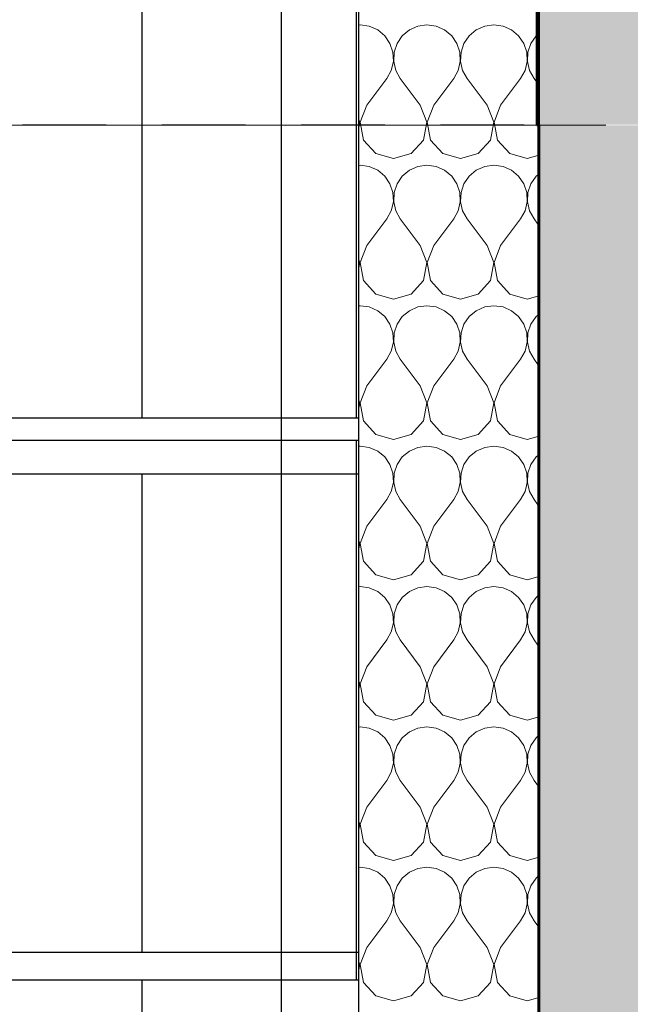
# Model space of a CAD drawing. Header units: millimetres. Extents: x -36478 to 31050, y -14815 to 11827.
# Tile 29 of 256: x -9905 to -9358, y 2391 to 3275. Entities that reach past the tile are written whole.
import ezdxf

# ---------------------------------------------------------------- set-up
doc = ezdxf.new("R2010")
doc.units = ezdxf.units.MM
doc.header["$MEASUREMENT"] = 0
doc.linetypes.add('Wipeout_Contour', pattern=[1000, 0, -1000])
doc.linetypes.add('Čárkovaná S', pattern=[125, 75, -50])
for name, color, linetype in [('2D prvky - obecné', 7, 'Continuous'), ('Konstrukce - nosné', 7, 'Continuous'), ('Konstrukce – Dělicí čáry vrstev', 7, 'Continuous'), ('Nové_0', 7, 'Continuous'), ('Nové_3D prvky fasada stavajici', 7, 'Continuous'), ('Nové_Konstrukce - krov', 7, 'Continuous'), ('Nové_Konstrukce - nosné', 7, 'Continuous'), ('Nové_Výplně - Povrchové', 7, 'Continuous'), ('Nové_Výplně – Řezové', 7, 'Continuous'), ('Výplně – Řezové', 7, 'Continuous')]:
    doc.layers.add(name, color=color, linetype=linetype)

# ---------------------------------------------------------------- blocks, each defined once
blk = doc.blocks.new('*X9')
at = {"layer": 'Nové_Výplně – Řezové', "color": 1, "linetype": 'Continuous', "lineweight": 13}
for p, q in [((-9600, 3270), (-9601.31, 3269.82)), ((-9591.8, 3268.86), (-9600, 3270)), ((-9540, 3270), (-9548.2, 3268.86)), ((-9531.8, 3268.86), (-9540, 3270)), ((-9480, 3270), (-9488.2, 3268.86)), ((-9471.8, 3268.86), (-9480, 3270)), ((-9584.23, 3265.52), (-9591.8, 3268.86)), ((-9577.85, 3260.24), (-9584.23, 3265.52)), ((-9555.77, 3265.52), (-9562.15, 3260.24)), ((-9548.2, 3268.86), (-9555.77, 3265.52)), ((-9524.23, 3265.52), (-9531.8, 3268.86)), ((-9517.85, 3260.24), (-9524.23, 3265.52)), ((-9495.77, 3265.52), (-9502.15, 3260.24)), ((-9488.2, 3268.86), (-9495.77, 3265.52)), ((-9464.23, 3265.52), (-9471.8, 3268.86)), ((-9457.85, 3260.24), (-9464.23, 3265.52)), ((-9440.5, 3261.61), (-9442.15, 3260.24)), ((-9573.17, 3253.42), (-9577.85, 3260.24)), ((-9570.52, 3245.57), (-9573.17, 3253.42)), ((-9566.83, 3253.42), (-9569.48, 3245.57)), ((-9562.15, 3260.24), (-9566.83, 3253.42)), ((-9513.17, 3253.42), (-9517.85, 3260.24)), ((-9510.52, 3245.57), (-9513.17, 3253.42)), ((-9506.83, 3253.42), (-9509.48, 3245.57)), ((-9502.15, 3260.24), (-9506.83, 3253.42)), ((-9453.17, 3253.42), (-9457.85, 3260.24)), ((-9450.52, 3245.57), (-9453.17, 3253.42)), ((-9446.83, 3253.42), (-9449.48, 3245.57)), ((-9442.15, 3260.24), (-9446.83, 3253.42)), ((-9570.12, 3237.31), (-9570.52, 3245.57)), ((-9569.48, 3245.57), (-9569.88, 3237.31)), ((-9510.12, 3237.31), (-9510.52, 3245.57)), ((-9509.48, 3245.57), (-9509.88, 3237.31)), ((-9450.12, 3237.31), (-9450.52, 3245.57)), ((-9449.48, 3245.57), (-9449.88, 3237.31)), ((-9571.99, 3229.24), (-9570.12, 3237.31)), ((-9569.88, 3237.31), (-9568.01, 3229.24)), ((-9511.99, 3229.24), (-9510.12, 3237.31)), ((-9509.88, 3237.31), (-9508.01, 3229.24)), ((-9451.99, 3229.24), (-9450.12, 3237.31)), ((-9449.88, 3237.31), (-9448.01, 3229.24)), ((-9576, 3222), (-9571.99, 3229.24)), ((-9568.01, 3229.24), (-9564, 3222)), ((-9516, 3222), (-9511.99, 3229.24)), ((-9508.01, 3229.24), (-9504, 3222)), ((-9456, 3222), (-9451.99, 3229.24)), ((-9448.01, 3229.24), (-9444, 3222)), ((-9594, 3198), (-9576, 3222)), ((-9546, 3198), (-9564, 3222)), ((-9534, 3198), (-9516, 3222)), ((-9486, 3198), (-9504, 3222)), ((-9474, 3198), (-9456, 3222)), ((-9440.5, 3217.33), (-9444, 3222)), ((-9594, 3198), (-9599.88, 3182.69)), ((-9540.12, 3182.69), (-9546, 3198)), ((-9534, 3198), (-9539.88, 3182.69)), ((-9480.12, 3182.69), (-9486, 3198)), ((-9474, 3198), (-9479.88, 3182.69)), ((-9600.12, 3182.69), (-9601.31, 3185.8)), ((-9601.31, 3176.38), (-9600.12, 3182.69)), ((-9599.88, 3182.69), (-9596.83, 3166.58)), ((-9543.17, 3166.58), (-9540.12, 3182.69)), ((-9539.88, 3182.69), (-9536.83, 3166.58)), ((-9483.17, 3166.58), (-9480.12, 3182.69)), ((-9479.88, 3182.69), (-9476.83, 3166.58)), ((-9596.83, 3166.58), (-9585.77, 3154.48)), ((-9554.23, 3154.48), (-9543.17, 3166.58)), ((-9536.83, 3166.58), (-9525.77, 3154.48)), ((-9494.23, 3154.48), (-9483.17, 3166.58)), ((-9476.83, 3166.58), (-9465.77, 3154.48)), ((-9585.77, 3154.48), (-9570, 3150)), ((-9570, 3150), (-9554.23, 3154.48)), ((-9525.77, 3154.48), (-9510, 3150)), ((-9510, 3150), (-9494.23, 3154.48)), ((-9465.77, 3154.48), (-9450, 3150)), ((-9450, 3150), (-9440.5, 3152.7)), ((-9600, 3144), (-9601.31, 3143.82)), ((-9591.8, 3142.86), (-9600, 3144)), ((-9584.23, 3139.52), (-9591.8, 3142.86)), ((-9577.85, 3134.24), (-9584.23, 3139.52)), ((-9555.77, 3139.52), (-9562.15, 3134.24)), ((-9548.2, 3142.86), (-9555.77, 3139.52)), ((-9540, 3144), (-9548.2, 3142.86)), ((-9531.8, 3142.86), (-9540, 3144)), ((-9524.23, 3139.52), (-9531.8, 3142.86)), ((-9517.85, 3134.24), (-9524.23, 3139.52)), ((-9495.77, 3139.52), (-9502.15, 3134.24)), ((-9488.2, 3142.86), (-9495.77, 3139.52)), ((-9480, 3144), (-9488.2, 3142.86)), ((-9471.8, 3142.86), (-9480, 3144)), ((-9464.23, 3139.52), (-9471.8, 3142.86)), ((-9457.85, 3134.24), (-9464.23, 3139.52)), ((-9573.17, 3127.42), (-9577.85, 3134.24)), ((-9562.15, 3134.24), (-9566.83, 3127.42)), ((-9513.17, 3127.42), (-9517.85, 3134.24)), ((-9502.15, 3134.24), (-9506.83, 3127.42)), ((-9453.17, 3127.42), (-9457.85, 3134.24)), ((-9442.15, 3134.24), (-9446.83, 3127.42)), ((-9440.5, 3135.61), (-9442.15, 3134.24)), ((-9570.52, 3119.57), (-9573.17, 3127.42)), ((-9570.12, 3111.31), (-9570.52, 3119.57)), ((-9569.48, 3119.57), (-9569.88, 3111.31)), ((-9566.83, 3127.42), (-9569.48, 3119.57)), ((-9510.52, 3119.57), (-9513.17, 3127.42)), ((-9510.12, 3111.31), (-9510.52, 3119.57)), ((-9509.48, 3119.57), (-9509.88, 3111.31)), ((-9506.83, 3127.42), (-9509.48, 3119.57)), ((-9450.52, 3119.57), (-9453.17, 3127.42)), ((-9450.12, 3111.31), (-9450.52, 3119.57)), ((-9449.48, 3119.57), (-9449.88, 3111.31)), ((-9446.83, 3127.42), (-9449.48, 3119.57)), ((-9571.99, 3103.24), (-9570.12, 3111.31)), ((-9569.88, 3111.31), (-9568.01, 3103.24)), ((-9511.99, 3103.24), (-9510.12, 3111.31)), ((-9509.88, 3111.31), (-9508.01, 3103.24)), ((-9451.99, 3103.24), (-9450.12, 3111.31)), ((-9449.88, 3111.31), (-9448.01, 3103.24)), ((-9576, 3096), (-9571.99, 3103.24)), ((-9568.01, 3103.24), (-9564, 3096)), ((-9516, 3096), (-9511.99, 3103.24)), ((-9508.01, 3103.24), (-9504, 3096)), ((-9456, 3096), (-9451.99, 3103.24)), ((-9448.01, 3103.24), (-9444, 3096)), ((-9594, 3072), (-9576, 3096)), ((-9546, 3072), (-9564, 3096)), ((-9534, 3072), (-9516, 3096)), ((-9486, 3072), (-9504, 3096)), ((-9474, 3072), (-9456, 3096)), ((-9440.5, 3091.33), (-9444, 3096)), ((-9594, 3072), (-9599.88, 3056.69)), ((-9540.12, 3056.69), (-9546, 3072)), ((-9534, 3072), (-9539.88, 3056.69)), ((-9480.12, 3056.69), (-9486, 3072)), ((-9474, 3072), (-9479.88, 3056.69)), ((-9600.12, 3056.69), (-9601.31, 3059.8)), ((-9601.31, 3050.38), (-9600.12, 3056.69)), ((-9599.88, 3056.69), (-9596.83, 3040.58)), ((-9543.17, 3040.58), (-9540.12, 3056.69)), ((-9539.88, 3056.69), (-9536.83, 3040.58)), ((-9483.17, 3040.58), (-9480.12, 3056.69)), ((-9479.88, 3056.69), (-9476.83, 3040.58)), ((-9596.83, 3040.58), (-9585.77, 3028.48)), ((-9554.23, 3028.48), (-9543.17, 3040.58)), ((-9536.83, 3040.58), (-9525.77, 3028.48)), ((-9494.23, 3028.48), (-9483.17, 3040.58)), ((-9476.83, 3040.58), (-9465.77, 3028.48)), ((-9585.77, 3028.48), (-9570, 3024)), ((-9570, 3024), (-9554.23, 3028.48)), ((-9525.77, 3028.48), (-9510, 3024)), ((-9510, 3024), (-9494.23, 3028.48)), ((-9465.77, 3028.48), (-9450, 3024)), ((-9450, 3024), (-9440.5, 3026.7)), ((-9600, 3018), (-9601.31, 3017.82)), ((-9591.8, 3016.86), (-9600, 3018)), ((-9584.23, 3013.52), (-9591.8, 3016.86)), ((-9577.85, 3008.24), (-9584.23, 3013.52)), ((-9555.77, 3013.52), (-9562.15, 3008.24)), ((-9548.2, 3016.86), (-9555.77, 3013.52)), ((-9540, 3018), (-9548.2, 3016.86)), ((-9531.8, 3016.86), (-9540, 3018)), ((-9524.23, 3013.52), (-9531.8, 3016.86)), ((-9517.85, 3008.24), (-9524.23, 3013.52)), ((-9495.77, 3013.52), (-9502.15, 3008.24)), ((-9488.2, 3016.86), (-9495.77, 3013.52)), ((-9480, 3018), (-9488.2, 3016.86)), ((-9471.8, 3016.86), (-9480, 3018)), ((-9464.23, 3013.52), (-9471.8, 3016.86)), ((-9457.85, 3008.24), (-9464.23, 3013.52)), ((-9573.17, 3001.42), (-9577.85, 3008.24)), ((-9562.15, 3008.24), (-9566.83, 3001.42)), ((-9513.17, 3001.42), (-9517.85, 3008.24)), ((-9502.15, 3008.24), (-9506.83, 3001.42)), ((-9453.17, 3001.42), (-9457.85, 3008.24)), ((-9442.15, 3008.24), (-9446.83, 3001.42)), ((-9440.5, 3009.61), (-9442.15, 3008.24)), ((-9570.52, 2993.57), (-9573.17, 3001.42)), ((-9566.83, 3001.42), (-9569.48, 2993.57)), ((-9510.52, 2993.57), (-9513.17, 3001.42)), ((-9506.83, 3001.42), (-9509.48, 2993.57)), ((-9450.52, 2993.57), (-9453.17, 3001.42)), ((-9446.83, 3001.42), (-9449.48, 2993.57)), ((-9570.12, 2985.31), (-9570.52, 2993.57)), ((-9569.48, 2993.57), (-9569.88, 2985.31)), ((-9510.12, 2985.31), (-9510.52, 2993.57)), ((-9509.48, 2993.57), (-9509.88, 2985.31)), ((-9450.12, 2985.31), (-9450.52, 2993.57)), ((-9449.48, 2993.57), (-9449.88, 2985.31)), ((-9571.99, 2977.24), (-9570.12, 2985.31)), ((-9569.88, 2985.31), (-9568.01, 2977.24)), ((-9511.99, 2977.24), (-9510.12, 2985.31)), ((-9509.88, 2985.31), (-9508.01, 2977.24)), ((-9451.99, 2977.24), (-9450.12, 2985.31)), ((-9449.88, 2985.31), (-9448.01, 2977.24)), ((-9594, 2946), (-9576, 2970)), ((-9576, 2970), (-9571.99, 2977.24)), ((-9568.01, 2977.24), (-9564, 2970)), ((-9546, 2946), (-9564, 2970)), ((-9534, 2946), (-9516, 2970)), ((-9516, 2970), (-9511.99, 2977.24)), ((-9508.01, 2977.24), (-9504, 2970)), ((-9486, 2946), (-9504, 2970)), ((-9474, 2946), (-9456, 2970)), ((-9456, 2970), (-9451.99, 2977.24)), ((-9448.01, 2977.24), (-9444, 2970)), ((-9440.5, 2965.33), (-9444, 2970)), ((-9594, 2946), (-9599.88, 2930.69)), ((-9540.12, 2930.69), (-9546, 2946)), ((-9534, 2946), (-9539.88, 2930.69)), ((-9480.12, 2930.69), (-9486, 2946)), ((-9474, 2946), (-9479.88, 2930.69)), ((-9600.12, 2930.69), (-9601.31, 2933.8)), ((-9601.31, 2924.38), (-9600.12, 2930.69)), ((-9599.88, 2930.69), (-9596.83, 2914.58)), ((-9543.17, 2914.58), (-9540.12, 2930.69)), ((-9539.88, 2930.69), (-9536.83, 2914.58)), ((-9483.17, 2914.58), (-9480.12, 2930.69)), ((-9479.88, 2930.69), (-9476.83, 2914.58)), ((-9596.83, 2914.58), (-9585.77, 2902.48)), ((-9554.23, 2902.48), (-9543.17, 2914.58)), ((-9536.83, 2914.58), (-9525.77, 2902.48)), ((-9494.23, 2902.48), (-9483.17, 2914.58)), ((-9476.83, 2914.58), (-9465.77, 2902.48)), ((-9585.77, 2902.48), (-9570, 2898)), ((-9570, 2898), (-9554.23, 2902.48)), ((-9525.77, 2902.48), (-9510, 2898)), ((-9510, 2898), (-9494.23, 2902.48)), ((-9465.77, 2902.48), (-9450, 2898)), ((-9450, 2898), (-9440.5, 2900.7)), ((-9600, 2892), (-9601.31, 2891.82)), ((-9591.8, 2890.86), (-9600, 2892)), ((-9584.23, 2887.52), (-9591.8, 2890.86)), ((-9548.2, 2890.86), (-9555.77, 2887.52)), ((-9540, 2892), (-9548.2, 2890.86)), ((-9531.8, 2890.86), (-9540, 2892)), ((-9524.23, 2887.52), (-9531.8, 2890.86)), ((-9488.2, 2890.86), (-9495.77, 2887.52)), ((-9480, 2892), (-9488.2, 2890.86)), ((-9471.8, 2890.86), (-9480, 2892)), ((-9464.23, 2887.52), (-9471.8, 2890.86)), ((-9577.85, 2882.24), (-9584.23, 2887.52)), ((-9573.17, 2875.42), (-9577.85, 2882.24)), ((-9562.15, 2882.24), (-9566.83, 2875.42)), ((-9555.77, 2887.52), (-9562.15, 2882.24)), ((-9517.85, 2882.24), (-9524.23, 2887.52)), ((-9513.17, 2875.42), (-9517.85, 2882.24)), ((-9502.15, 2882.24), (-9506.83, 2875.42)), ((-9495.77, 2887.52), (-9502.15, 2882.24)), ((-9457.85, 2882.24), (-9464.23, 2887.52)), ((-9453.17, 2875.42), (-9457.85, 2882.24)), ((-9442.15, 2882.24), (-9446.83, 2875.42)), ((-9440.5, 2883.61), (-9442.15, 2882.24)), ((-9570.52, 2867.57), (-9573.17, 2875.42)), ((-9566.83, 2875.42), (-9569.48, 2867.57)), ((-9510.52, 2867.57), (-9513.17, 2875.42)), ((-9506.83, 2875.42), (-9509.48, 2867.57)), ((-9450.52, 2867.57), (-9453.17, 2875.42)), ((-9446.83, 2875.42), (-9449.48, 2867.57)), ((-9570.12, 2859.31), (-9570.52, 2867.57)), ((-9569.48, 2867.57), (-9569.88, 2859.31)), ((-9510.12, 2859.31), (-9510.52, 2867.57)), ((-9509.48, 2867.57), (-9509.88, 2859.31)), ((-9450.12, 2859.31), (-9450.52, 2867.57)), ((-9449.48, 2867.57), (-9449.88, 2859.31)), ((-9571.99, 2851.24), (-9570.12, 2859.31)), ((-9569.88, 2859.31), (-9568.01, 2851.24)), ((-9511.99, 2851.24), (-9510.12, 2859.31)), ((-9509.88, 2859.31), (-9508.01, 2851.24)), ((-9451.99, 2851.24), (-9450.12, 2859.31)), ((-9449.88, 2859.31), (-9448.01, 2851.24)), ((-9576, 2844), (-9571.99, 2851.24)), ((-9568.01, 2851.24), (-9564, 2844)), ((-9516, 2844), (-9511.99, 2851.24)), ((-9508.01, 2851.24), (-9504, 2844)), ((-9456, 2844), (-9451.99, 2851.24)), ((-9448.01, 2851.24), (-9444, 2844)), ((-9594, 2820), (-9576, 2844)), ((-9546, 2820), (-9564, 2844)), ((-9534, 2820), (-9516, 2844)), ((-9486, 2820), (-9504, 2844)), ((-9474, 2820), (-9456, 2844)), ((-9440.5, 2839.33), (-9444, 2844)), ((-9594, 2820), (-9599.88, 2804.69)), ((-9540.12, 2804.69), (-9546, 2820)), ((-9534, 2820), (-9539.88, 2804.69)), ((-9480.12, 2804.69), (-9486, 2820)), ((-9474, 2820), (-9479.88, 2804.69)), ((-9600.12, 2804.69), (-9601.31, 2807.8)), ((-9601.31, 2798.38), (-9600.12, 2804.69)), ((-9599.88, 2804.69), (-9596.83, 2788.58)), ((-9543.17, 2788.58), (-9540.12, 2804.69)), ((-9539.88, 2804.69), (-9536.83, 2788.58)), ((-9483.17, 2788.58), (-9480.12, 2804.69)), ((-9479.88, 2804.69), (-9476.83, 2788.58)), ((-9596.83, 2788.58), (-9585.77, 2776.48)), ((-9554.23, 2776.48), (-9543.17, 2788.58)), ((-9536.83, 2788.58), (-9525.77, 2776.48)), ((-9494.23, 2776.48), (-9483.17, 2788.58)), ((-9476.83, 2788.58), (-9465.77, 2776.48)), ((-9585.77, 2776.48), (-9570, 2772)), ((-9570, 2772), (-9554.23, 2776.48)), ((-9525.77, 2776.48), (-9510, 2772)), ((-9510, 2772), (-9494.23, 2776.48)), ((-9465.77, 2776.48), (-9450, 2772)), ((-9600, 2766), (-9601.31, 2765.82)), ((-9591.8, 2764.86), (-9600, 2766)), ((-9540, 2766), (-9548.2, 2764.86)), ((-9531.8, 2764.86), (-9540, 2766)), ((-9480, 2766), (-9488.2, 2764.86)), ((-9471.8, 2764.86), (-9480, 2766)), ((-9450, 2772), (-9440.5, 2774.7)), ((-9584.23, 2761.52), (-9591.8, 2764.86)), ((-9577.85, 2756.24), (-9584.23, 2761.52)), ((-9555.77, 2761.52), (-9562.15, 2756.24)), ((-9548.2, 2764.86), (-9555.77, 2761.52)), ((-9524.23, 2761.52), (-9531.8, 2764.86)), ((-9517.85, 2756.24), (-9524.23, 2761.52)), ((-9495.77, 2761.52), (-9502.15, 2756.24)), ((-9488.2, 2764.86), (-9495.77, 2761.52)), ((-9464.23, 2761.52), (-9471.8, 2764.86)), ((-9457.85, 2756.24), (-9464.23, 2761.52)), ((-9440.5, 2757.61), (-9442.15, 2756.24)), ((-9573.17, 2749.42), (-9577.85, 2756.24)), ((-9570.52, 2741.57), (-9573.17, 2749.42)), ((-9566.83, 2749.42), (-9569.48, 2741.57)), ((-9562.15, 2756.24), (-9566.83, 2749.42)), ((-9513.17, 2749.42), (-9517.85, 2756.24)), ((-9510.52, 2741.57), (-9513.17, 2749.42)), ((-9506.83, 2749.42), (-9509.48, 2741.57)), ((-9502.15, 2756.24), (-9506.83, 2749.42)), ((-9453.17, 2749.42), (-9457.85, 2756.24)), ((-9450.52, 2741.57), (-9453.17, 2749.42)), ((-9446.83, 2749.42), (-9449.48, 2741.57)), ((-9442.15, 2756.24), (-9446.83, 2749.42)), ((-9570.12, 2733.31), (-9570.52, 2741.57)), ((-9569.48, 2741.57), (-9569.88, 2733.31)), ((-9510.12, 2733.31), (-9510.52, 2741.57)), ((-9509.48, 2741.57), (-9509.88, 2733.31)), ((-9450.12, 2733.31), (-9450.52, 2741.57)), ((-9449.48, 2741.57), (-9449.88, 2733.31)), ((-9571.99, 2725.24), (-9570.12, 2733.31)), ((-9569.88, 2733.31), (-9568.01, 2725.24)), ((-9511.99, 2725.24), (-9510.12, 2733.31)), ((-9509.88, 2733.31), (-9508.01, 2725.24)), ((-9451.99, 2725.24), (-9450.12, 2733.31)), ((-9449.88, 2733.31), (-9448.01, 2725.24)), ((-9576, 2718), (-9571.99, 2725.24)), ((-9568.01, 2725.24), (-9564, 2718)), ((-9516, 2718), (-9511.99, 2725.24)), ((-9508.01, 2725.24), (-9504, 2718)), ((-9456, 2718), (-9451.99, 2725.24)), ((-9448.01, 2725.24), (-9444, 2718)), ((-9594, 2694), (-9576, 2718)), ((-9546, 2694), (-9564, 2718)), ((-9534, 2694), (-9516, 2718)), ((-9486, 2694), (-9504, 2718)), ((-9474, 2694), (-9456, 2718)), ((-9440.5, 2713.33), (-9444, 2718)), ((-9594, 2694), (-9599.88, 2678.69)), ((-9540.12, 2678.69), (-9546, 2694)), ((-9534, 2694), (-9539.88, 2678.69)), ((-9480.12, 2678.69), (-9486, 2694)), ((-9474, 2694), (-9479.88, 2678.69)), ((-9600.12, 2678.69), (-9601.31, 2681.8)), ((-9601.31, 2672.38), (-9600.12, 2678.69)), ((-9599.88, 2678.69), (-9596.83, 2662.58)), ((-9543.17, 2662.58), (-9540.12, 2678.69)), ((-9539.88, 2678.69), (-9536.83, 2662.58)), ((-9483.17, 2662.58), (-9480.12, 2678.69)), ((-9479.88, 2678.69), (-9476.83, 2662.58)), ((-9596.83, 2662.58), (-9585.77, 2650.48)), ((-9554.23, 2650.48), (-9543.17, 2662.58)), ((-9536.83, 2662.58), (-9525.77, 2650.48)), ((-9494.23, 2650.48), (-9483.17, 2662.58)), ((-9476.83, 2662.58), (-9465.77, 2650.48)), ((-9585.77, 2650.48), (-9570, 2646)), ((-9570, 2646), (-9554.23, 2650.48)), ((-9525.77, 2650.48), (-9510, 2646)), ((-9510, 2646), (-9494.23, 2650.48)), ((-9465.77, 2650.48), (-9450, 2646)), ((-9450, 2646), (-9440.5, 2648.7)), ((-9600, 2640), (-9601.31, 2639.82)), ((-9591.8, 2638.86), (-9600, 2640)), ((-9584.23, 2635.52), (-9591.8, 2638.86)), ((-9577.85, 2630.24), (-9584.23, 2635.52)), ((-9555.77, 2635.52), (-9562.15, 2630.24)), ((-9548.2, 2638.86), (-9555.77, 2635.52)), ((-9540, 2640), (-9548.2, 2638.86)), ((-9531.8, 2638.86), (-9540, 2640)), ((-9524.23, 2635.52), (-9531.8, 2638.86)), ((-9517.85, 2630.24), (-9524.23, 2635.52)), ((-9495.77, 2635.52), (-9502.15, 2630.24)), ((-9488.2, 2638.86), (-9495.77, 2635.52)), ((-9480, 2640), (-9488.2, 2638.86)), ((-9471.8, 2638.86), (-9480, 2640)), ((-9464.23, 2635.52), (-9471.8, 2638.86)), ((-9457.85, 2630.24), (-9464.23, 2635.52)), ((-9573.17, 2623.42), (-9577.85, 2630.24)), ((-9562.15, 2630.24), (-9566.83, 2623.42)), ((-9513.17, 2623.42), (-9517.85, 2630.24)), ((-9502.15, 2630.24), (-9506.83, 2623.42)), ((-9453.17, 2623.42), (-9457.85, 2630.24)), ((-9442.15, 2630.24), (-9446.83, 2623.42)), ((-9440.5, 2631.61), (-9442.15, 2630.24)), ((-9570.52, 2615.57), (-9573.17, 2623.42)), ((-9566.83, 2623.42), (-9569.48, 2615.57)), ((-9510.52, 2615.57), (-9513.17, 2623.42)), ((-9506.83, 2623.42), (-9509.48, 2615.57)), ((-9450.52, 2615.57), (-9453.17, 2623.42)), ((-9446.83, 2623.42), (-9449.48, 2615.57)), ((-9571.99, 2599.24), (-9570.12, 2607.31)), ((-9570.12, 2607.31), (-9570.52, 2615.57)), ((-9569.48, 2615.57), (-9569.88, 2607.31)), ((-9569.88, 2607.31), (-9568.01, 2599.24)), ((-9511.99, 2599.24), (-9510.12, 2607.31)), ((-9510.12, 2607.31), (-9510.52, 2615.57)), ((-9509.48, 2615.57), (-9509.88, 2607.31)), ((-9509.88, 2607.31), (-9508.01, 2599.24)), ((-9451.99, 2599.24), (-9450.12, 2607.31)), ((-9450.12, 2607.31), (-9450.52, 2615.57)), ((-9449.48, 2615.57), (-9449.88, 2607.31)), ((-9449.88, 2607.31), (-9448.01, 2599.24)), ((-9576, 2592), (-9571.99, 2599.24)), ((-9568.01, 2599.24), (-9564, 2592)), ((-9516, 2592), (-9511.99, 2599.24)), ((-9508.01, 2599.24), (-9504, 2592)), ((-9456, 2592), (-9451.99, 2599.24)), ((-9448.01, 2599.24), (-9444, 2592)), ((-9594, 2568), (-9576, 2592)), ((-9546, 2568), (-9564, 2592)), ((-9534, 2568), (-9516, 2592)), ((-9486, 2568), (-9504, 2592)), ((-9474, 2568), (-9456, 2592)), ((-9440.5, 2587.33), (-9444, 2592)), ((-9594, 2568), (-9599.88, 2552.69)), ((-9540.12, 2552.69), (-9546, 2568)), ((-9534, 2568), (-9539.88, 2552.69)), ((-9480.12, 2552.69), (-9486, 2568)), ((-9474, 2568), (-9479.88, 2552.69)), ((-9600.12, 2552.69), (-9601.31, 2555.8)), ((-9601.31, 2546.38), (-9600.12, 2552.69)), ((-9599.88, 2552.69), (-9596.83, 2536.58)), ((-9543.17, 2536.58), (-9540.12, 2552.69)), ((-9539.88, 2552.69), (-9536.83, 2536.58)), ((-9483.17, 2536.58), (-9480.12, 2552.69)), ((-9479.88, 2552.69), (-9476.83, 2536.58)), ((-9596.83, 2536.58), (-9585.77, 2524.48)), ((-9554.23, 2524.48), (-9543.17, 2536.58)), ((-9536.83, 2536.58), (-9525.77, 2524.48)), ((-9494.23, 2524.48), (-9483.17, 2536.58)), ((-9476.83, 2536.58), (-9465.77, 2524.48)), ((-9585.77, 2524.48), (-9570, 2520)), ((-9570, 2520), (-9554.23, 2524.48)), ((-9525.77, 2524.48), (-9510, 2520)), ((-9510, 2520), (-9494.23, 2524.48)), ((-9465.77, 2524.48), (-9450, 2520)), ((-9450, 2520), (-9440.5, 2522.7)), ((-9600, 2514), (-9601.31, 2513.82)), ((-9591.8, 2512.86), (-9600, 2514)), ((-9584.23, 2509.52), (-9591.8, 2512.86)), ((-9548.2, 2512.86), (-9555.77, 2509.52)), ((-9540, 2514), (-9548.2, 2512.86)), ((-9531.8, 2512.86), (-9540, 2514)), ((-9524.23, 2509.52), (-9531.8, 2512.86)), ((-9488.2, 2512.86), (-9495.77, 2509.52)), ((-9480, 2514), (-9488.2, 2512.86)), ((-9471.8, 2512.86), (-9480, 2514)), ((-9464.23, 2509.52), (-9471.8, 2512.86)), ((-9577.85, 2504.24), (-9584.23, 2509.52)), ((-9573.17, 2497.42), (-9577.85, 2504.24)), ((-9562.15, 2504.24), (-9566.83, 2497.42)), ((-9555.77, 2509.52), (-9562.15, 2504.24)), ((-9517.85, 2504.24), (-9524.23, 2509.52)), ((-9513.17, 2497.42), (-9517.85, 2504.24)), ((-9502.15, 2504.24), (-9506.83, 2497.42)), ((-9495.77, 2509.52), (-9502.15, 2504.24)), ((-9457.85, 2504.24), (-9464.23, 2509.52)), ((-9453.17, 2497.42), (-9457.85, 2504.24)), ((-9442.15, 2504.24), (-9446.83, 2497.42)), ((-9440.5, 2505.61), (-9442.15, 2504.24)), ((-9570.52, 2489.57), (-9573.17, 2497.42)), ((-9566.83, 2497.42), (-9569.48, 2489.57)), ((-9510.52, 2489.57), (-9513.17, 2497.42)), ((-9506.83, 2497.42), (-9509.48, 2489.57)), ((-9450.52, 2489.57), (-9453.17, 2497.42)), ((-9446.83, 2497.42), (-9449.48, 2489.57)), ((-9570.12, 2481.31), (-9570.52, 2489.57)), ((-9569.48, 2489.57), (-9569.88, 2481.31)), ((-9510.12, 2481.31), (-9510.52, 2489.57)), ((-9509.48, 2489.57), (-9509.88, 2481.31)), ((-9450.12, 2481.31), (-9450.52, 2489.57)), ((-9449.48, 2489.57), (-9449.88, 2481.31)), ((-9571.99, 2473.24), (-9570.12, 2481.31)), ((-9569.88, 2481.31), (-9568.01, 2473.24)), ((-9511.99, 2473.24), (-9510.12, 2481.31)), ((-9509.88, 2481.31), (-9508.01, 2473.24)), ((-9451.99, 2473.24), (-9450.12, 2481.31)), ((-9449.88, 2481.31), (-9448.01, 2473.24)), ((-9594, 2442), (-9576, 2466)), ((-9576, 2466), (-9571.99, 2473.24)), ((-9568.01, 2473.24), (-9564, 2466)), ((-9546, 2442), (-9564, 2466)), ((-9534, 2442), (-9516, 2466)), ((-9516, 2466), (-9511.99, 2473.24)), ((-9508.01, 2473.24), (-9504, 2466)), ((-9486, 2442), (-9504, 2466)), ((-9474, 2442), (-9456, 2466)), ((-9456, 2466), (-9451.99, 2473.24)), ((-9448.01, 2473.24), (-9444, 2466)), ((-9440.5, 2461.33), (-9444, 2466)), ((-9594, 2442), (-9599.88, 2426.69)), ((-9540.12, 2426.69), (-9546, 2442)), ((-9534, 2442), (-9539.88, 2426.69)), ((-9480.12, 2426.69), (-9486, 2442)), ((-9474, 2442), (-9479.88, 2426.69)), ((-9600.12, 2426.69), (-9601.31, 2429.8)), ((-9601.31, 2420.38), (-9600.12, 2426.69)), ((-9599.88, 2426.69), (-9596.83, 2410.58)), ((-9543.17, 2410.58), (-9540.12, 2426.69)), ((-9539.88, 2426.69), (-9536.83, 2410.58)), ((-9483.17, 2410.58), (-9480.12, 2426.69)), ((-9479.88, 2426.69), (-9476.83, 2410.58)), ((-9596.83, 2410.58), (-9585.77, 2398.48)), ((-9554.23, 2398.48), (-9543.17, 2410.58)), ((-9536.83, 2410.58), (-9525.77, 2398.48)), ((-9494.23, 2398.48), (-9483.17, 2410.58)), ((-9476.83, 2410.58), (-9465.77, 2398.48)), ((-9585.77, 2398.48), (-9570, 2394)), ((-9570, 2394), (-9554.23, 2398.48)), ((-9525.77, 2398.48), (-9510, 2394)), ((-9510, 2394), (-9494.23, 2398.48)), ((-9465.77, 2398.48), (-9450, 2394)), ((-9450, 2394), (-9440.5, 2396.7))]:
    blk.add_line(p, q, dxfattribs=at)
blk = doc.blocks.new('výplň_4_1', base_point=(0, 0))
at = {"color": 254, "linetype": 'Wipeout_Contour', "lineweight": 0, "ltscale": 39364.418869}
blk.add_wipeout([(-9601.31, 3480), (-9601.31, 680.25), (-9440.5, 680.25), (-9440.5, 3480)], dxfattribs=at).dxf.layer = 'Nové_Výplně – Řezové'
at = {"layer": 'Nové_Výplně – Řezové', "color": 21, "linetype": 'Continuous', "lineweight": 20, "true_color": 0xffaaaa}
blk.add_blockref('*X9', (0, 0), dxfattribs=at)

msp = doc.modelspace()

# ---------------------------------------------------------------- linework, layer by layer
at = {"layer": 'Nové_Konstrukce - nosné', "color": 1, "linetype": 'Continuous', "lineweight": 25}
msp.add_line((-9404.54, 3180), (-9404.54, 3180.38), dxfattribs=at)

# ---------------------------------------------------------------- wipeouts: each hides what was drawn before it
at = {"color": 254, "linetype": 'Wipeout_Contour', "lineweight": 0, "ltscale": 44363.630634}
msp.add_wipeout([(-9603.66, 3480), (-11544.66, 3480), (-11544.66, 3180), (-9603.66, 3180)], dxfattribs=at).dxf.layer = 'Nové_Výplně - Povrchové'
at = {"color": 254, "linetype": 'Wipeout_Contour', "lineweight": 0, "ltscale": 38851.353161}
msp.add_wipeout([(-9440.5, 680.25), (-9439.45, 680.25), (-9439.45, 3180), (-9440.5, 3180)], dxfattribs=at).dxf.layer = 'Nové_Výplně - Povrchové'

# ---------------------------------------------------------------- next in the draw order: hatches: boundary and pattern name
at = {"layer": 'Výplně – Řezové', "linetype": 'Continuous', "lineweight": 13}
msp.add_hatch(color=254, dxfattribs=at).paths.add_polyline_path([(-8907.24, -231.99), (-8907.24, 3180), (-9439.45, 3180), (-9439.45, -231.99)])

# ---------------------------------------------------------------- next in the draw order: wipeouts: each hides what was drawn before it
at = {"color": 254, "linetype": 'Wipeout_Contour', "lineweight": 0, "ltscale": 343769.563132}
msp.add_wipeout([(-11544.66, 3180), (-11544.66, 480), (-9603.66, 480), (-9603.66, 1653.2), (-9607.86, 1629.01), (-9708.4, 1622.71), (-9708.4, 1660.23), (-10597, 1660.23), (-10613.33, 1566.02), (-10713.88, 1559.72), (-10713.88, 1793.06), (-10695.34, 1900), (-10678.61, 1900), (-10678.61, 2200.13), (-10675.05, 2221.13), (-10688.76, 2220.26), (-10693.66, 2219.96), (-10693.71, 2272.93), (-10693.71, 2278.35), (-10678.61, 2367.61), (-10678.61, 2729.54), (-10674.05, 2756.45), (-10676.65, 2756.28), (-10678.59, 2756.16), (-10678.61, 2777.31), (-10678.61, 2779.52), (-10654.59, 2921.5), (-10634.7, 2921.5), (-10469.87, 2917.21), (-10469.87, 2916.97), (-9603.66, 2916.97), (-9603.66, 3180)], dxfattribs=at).dxf.layer = 'Nové_Výplně - Povrchové'

# ---------------------------------------------------------------- next in the draw order: wipeouts: each hides what was drawn before it
at = {"color": 254, "linetype": 'Wipeout_Contour', "lineweight": 0, "ltscale": 63286.836775}
msp.add_wipeout([(-9603.66, 2916.97), (-9601.31, 2916.97), (-9601.31, 3480), (-9602.4, 3480), (-9602.4, 6133.45), (-9603.66, 6133.45)], dxfattribs=at).dxf.layer = 'Nové_Výplně - Povrchové'
at = {"color": 254, "linetype": 'Wipeout_Contour', "lineweight": 0, "ltscale": 41764.743158}
msp.add_wipeout([(-9603.66, 2896.97), (-10466.02, 2896.97), (-10466.02, 2866.97), (-9603.66, 2866.97)], dxfattribs=at).dxf.layer = 'Nové_Výplně - Povrchové'
at = {"color": 254, "linetype": 'Wipeout_Contour', "lineweight": 0, "ltscale": 62755.290482}
msp.add_wipeout([(-9603.66, 2437.56), (-10466.02, 2437.56), (-10466.02, 2413.09), (-10454.95, 2412.8), (-10454.95, 2412.56), (-9603.66, 2412.56)], dxfattribs=at).dxf.layer = 'Nové_Výplně - Povrchové'

# ---------------------------------------------------------------- next in the draw order: wipeouts: each hides what was drawn before it
at = {"color": 254, "linetype": 'Wipeout_Contour', "lineweight": 0, "ltscale": 40102.619615}
msp.add_wipeout([(-9601.31, 2896.97), (-9603.66, 2896.97), (-9603.66, 2866.97), (-9601.31, 2866.97)], dxfattribs=at).dxf.layer = 'Nové_Výplně - Povrchové'
at = {"color": 254, "linetype": 'Wipeout_Contour', "lineweight": 0, "ltscale": 39615.925787}
msp.add_wipeout([(-9603.66, 2437.56), (-9603.66, 2412.56), (-9601.31, 2412.56), (-9601.31, 2437.56)], dxfattribs=at).dxf.layer = 'Nové_Výplně - Povrchové'

# ---------------------------------------------------------------- next in the draw order: wipeouts: each hides what was drawn before it
at = {"color": 254, "linetype": 'Wipeout_Contour', "lineweight": 0, "ltscale": 74381.911129}
msp.add_wipeout([(-10470.96, 2897.25), (-10468.74, 2897.25), (-10468.47, 2897.24), (-10468.47, 2896.97), (-9601.31, 2896.97), (-9601.31, 2916.97), (-10470.96, 2916.97)], dxfattribs=at).dxf.layer = 'Nové_Výplně - Povrchové'
at = {"color": 254, "linetype": 'Wipeout_Contour', "lineweight": 0, "ltscale": 41528.6318}
msp.add_wipeout([(-10468.47, 2866.97), (-10468.47, 2437.56), (-9601.31, 2437.56), (-9601.31, 2866.97)], dxfattribs=at).dxf.layer = 'Nové_Výplně - Povrchové'
at = {"color": 254, "linetype": 'Wipeout_Contour', "lineweight": 0, "ltscale": 73451.961008}
msp.add_wipeout([(-10457.67, 2362.87), (-10482.54, 2362.87), (-10482.54, 2362.56), (-9601.31, 2362.56), (-9601.31, 2412.56), (-10457.67, 2412.56), (-10457.67, 2363.69)], dxfattribs=at).dxf.layer = 'Nové_Výplně - Povrchové'

# ---------------------------------------------------------------- next in the draw order: block references
at = {"layer": 'Nové_Výplně – Řezové', "color": 21, "linetype": 'Continuous', "lineweight": 20, "true_color": 0xffaaaa}
msp.add_blockref('výplň_4_1', (0, 0), dxfattribs=at)

# ---------------------------------------------------------------- next in the draw order: wipeouts: each hides what was drawn before it
at = {"color": 254, "linetype": 'Wipeout_Contour', "lineweight": 0, "ltscale": 84428.53096}
msp.add_wipeout([(-9791.09, 6098.4), (-9795.85, 6098.4), (-9795.85, 3651.05), (-9795.7, 3651.05), (-9795.7, 3576.91), (-9795.85, 3576.91), (-9795.85, 200.69), (-9791.09, 200.6)], dxfattribs=at).dxf.layer = 'Nové_Výplně - Povrchové'
at = {"color": 254, "linetype": 'Wipeout_Contour', "lineweight": 0, "ltscale": 42487.167959}
msp.add_wipeout([(-9757.27, 6098.4), (-9757.27, 199.99), (-9733.35, 199.56), (-9733.35, 6098.4)], dxfattribs=at).dxf.layer = 'Nové_Výplně - Povrchové'

# ---------------------------------------------------------------- next in the draw order: hatches: boundary and pattern name
at = {"layer": 'Výplně – Řezové', "linetype": 'Continuous', "lineweight": 13}
msp.add_hatch(color=254, dxfattribs=at).paths.add_polyline_path([(-8932.49, 3480.38), (-9439.63, 3480.38), (-9439.63, 3180.38), (-8932.49, 3180.38)])

# ---------------------------------------------------------------- next in the draw order: linework, layer by layer
at = {"layer": 'Konstrukce - nosné', "color": 1, "linetype": 'Continuous', "lineweight": 50}
for p in [(-9441.48, 3480), (-9439.45, 3180)]:
    msp.add_line(p, (-9441.48, 3180), dxfattribs=at)
at = {"layer": 'Konstrukce - nosné', "color": 7, "linetype": 'Continuous', "lineweight": 50}
msp.add_line((-9439.45, 3180), (-9439.45, 170), dxfattribs=at)
at = {"layer": 'Konstrukce – Dělicí čáry vrstev', "color": 7, "linetype": 'Continuous', "lineweight": 50, "flags": 128}
msp.add_lwpolyline([(-9439.63, 3480.38), (-9439.63, 3480), (-9439.63, 3180.38)], dxfattribs=at)
at = {"layer": 'Nové_3D prvky fasada stavajici', "color": 1, "linetype": 'Continuous', "lineweight": 25}
for p, q in [((-9603.66, 6133.45), (-9603.66, 2916.97)), ((-9603.66, 2896.97), (-9603.66, 2412.56))]:
    msp.add_line(p, q, dxfattribs=at)
at = {"layer": 'Nové_Konstrukce - krov', "color": 1, "linetype": 'Continuous', "lineweight": 25}
for p, q in [((-9795.85, 3651.05), (-9795.85, 2916.97)), ((-9795.85, 2866.97), (-9795.85, 2437.56)), ((-9795.85, 2412.56), (-9795.85, 2362.56))]:
    msp.add_line(p, q, dxfattribs=at)
at = {"layer": 'Nové_Konstrukce - nosné', "color": 1, "linetype": 'Continuous', "lineweight": 25}
for p, q in [((-9601.31, 3480), (-9601.31, 680.25)), ((-9440.5, 3480), (-9440.5, 680.25))]:
    msp.add_line(p, q, dxfattribs=at)

# ---------------------------------------------------------------- next in the draw order: wipeouts: each hides what was drawn before it
at = {"color": 254, "linetype": 'Wipeout_Contour', "lineweight": 0, "ltscale": 42631.369541}
msp.add_wipeout([(-9791.09, 6098.4), (-9791.09, 200.6), (-9777.54, 200.36), (-9777.54, 6098.4)], dxfattribs=at).dxf.layer = 'Nové_Výplně - Povrchové'
at = {"color": 254, "linetype": 'Wipeout_Contour', "lineweight": 0, "ltscale": 42398.789229}
msp.add_wipeout([(-9733.35, 6098.4), (-9733.35, 199.56), (-9709.43, 199.13), (-9709.43, 6098.4)], dxfattribs=at).dxf.layer = 'Nové_Výplně - Povrchové'

# ---------------------------------------------------------------- next in the draw order: wipeouts: each hides what was drawn before it
at = {"color": 254, "linetype": 'Wipeout_Contour', "lineweight": 0, "ltscale": 42317.161877}
msp.add_wipeout([(-9709.43, 6098.4), (-9709.43, 199.13), (-9689.15, 198.76), (-9689.15, 6098.4)], dxfattribs=at).dxf.layer = 'Nové_Výplně - Povrchové'

# ---------------------------------------------------------------- next in the draw order: wipeouts: each hides what was drawn before it
at = {"color": 254, "linetype": 'Wipeout_Contour', "lineweight": 0, "ltscale": 42254.70271}
msp.add_wipeout([(-9689.15, 6098.4), (-9689.15, 198.76), (-9675.61, 198.52), (-9675.61, 6098.4)], dxfattribs=at).dxf.layer = 'Nové_Výplně - Povrchové'

# ---------------------------------------------------------------- next in the draw order: wipeouts: each hides what was drawn before it
at = {"color": 254, "linetype": 'Wipeout_Contour', "lineweight": 0, "ltscale": 42220.905667}
msp.add_wipeout([(-9675.61, 6098.4), (-9675.61, 198.52), (-9670.85, 198.43), (-9670.85, 6098.4)], dxfattribs=at).dxf.layer = 'Nové_Výplně - Povrchové'

# ---------------------------------------------------------------- next in the draw order: linework, layer by layer
at = {"layer": '2D prvky - obecné', "color": 254, "linetype": 'Čárkovaná S', "lineweight": 13}
msp.add_line((-18527.78, 3180.38), (-9430.74, 3180.38), dxfattribs=at)
at = {"layer": '2D prvky - obecné', "color": 255, "linetype": 'Continuous', "lineweight": 13}
msp.add_line((-18227.04, 3180), (-9379.49, 3180), dxfattribs=at)
at = {"layer": 'Nové_0', "color": 1, "linetype": 'Continuous', "lineweight": 25}
for p, q in [((-9601.31, 2916.97), (-10470.96, 2916.97)), ((-9601.31, 2896.97), (-10468.47, 2896.97)), ((-10468.47, 2866.97), (-9601.31, 2866.97)), ((-9601.31, 2437.56), (-10468.47, 2437.56)), ((-9601.31, 2412.56), (-10457.67, 2412.56))]:
    msp.add_line(p, q, dxfattribs=at)
at = {"layer": 'Nové_Konstrukce - krov', "color": 1, "linetype": 'Continuous', "lineweight": 25}
msp.add_line((-9670.85, 6098.4), (-9670.85, 198.43), dxfattribs=at)

doc.saveas('drawing.dxf')
